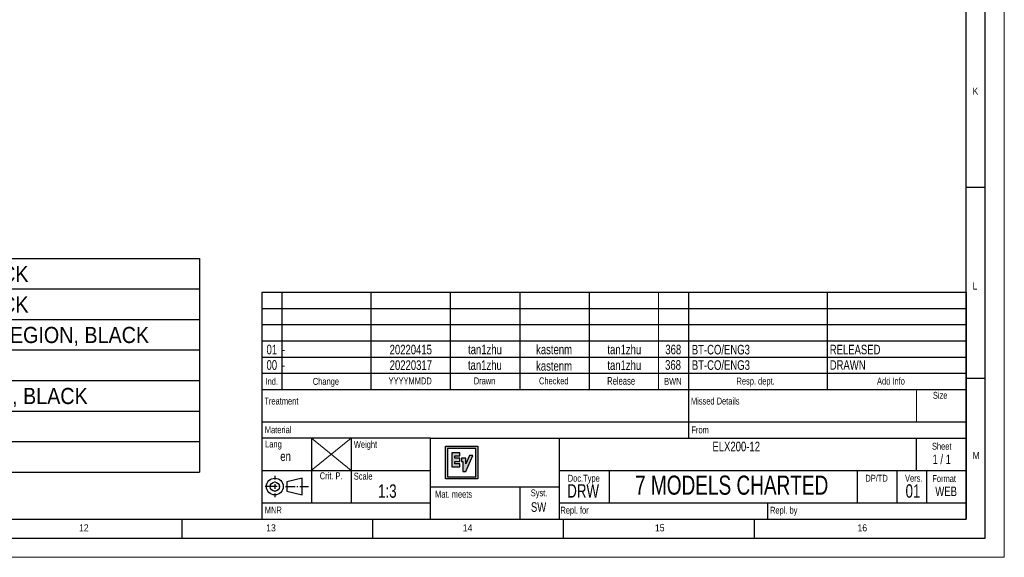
# Model space of a CAD drawing. Header units: millimetres. Extents: x 0 to 2523, y 0 to 1782.
# Tile 5 of 8: x 1749 to 2523, y 0 to 423. Entities that reach past the tile are written whole.
import ezdxf

# ---------------------------------------------------------------- set-up
doc = ezdxf.new("R2010")
doc.units = ezdxf.units.MM
doc.header["$LTSCALE"] = 3
for name, color, linetype in [('FORMAT', 7, 'Continuous'), ('OUTLINE', 179, 'Continuous'), ('SLD-0', 7, 'Continuous')]:
    doc.layers.add(name, color=color, linetype=linetype)
doc.styles.add('SLDTEXTSTYLE0', font='GOTHIC.TTF', dxfattribs={"width": 0.913})
doc.styles.add('SLDTEXTSTYLE2', font='ARIALN.TTF', dxfattribs={"width": 0.87})

# ---------------------------------------------------------------- blocks, each defined once
blk = doc.blocks.new('SW_TABLEANNOTATION_0')
at = {"layer": 'SLD-0', "color": 0}
for p, q in [((0, 0), (0, -24)), ((0, 0), (121.24, 0)), ((121.24, 0), (121.24, -24)), ((121.24, 0), (639.52, 0)), ((639.52, 0), (639.52, -24)), ((0, -24), (0, -48)), ((0, -24), (121.24, -24)), ((121.24, -24), (121.24, -48)), ((121.24, -24), (639.52, -24)), ((639.52, -24), (639.52, -48)), ((0, -48), (0, -72)), ((0, -48), (121.24, -48)), ((121.24, -48), (121.24, -72)), ((121.24, -48), (639.52, -48)), ((639.52, -48), (639.52, -72)), ((0, -72), (0, -96)), ((0, -72), (121.24, -72)), ((121.24, -72), (121.24, -96)), ((121.24, -72), (639.52, -72)), ((639.52, -72), (639.52, -96)), ((0, -96), (0, -120)), ((0, -96), (121.24, -96)), ((121.24, -96), (121.24, -120)), ((121.24, -96), (639.52, -96)), ((639.52, -96), (639.52, -120)), ((0, -120), (0, -144)), ((0, -120), (121.24, -120)), ((121.24, -120), (121.24, -144)), ((121.24, -120), (639.52, -120)), ((639.52, -120), (639.52, -144)), ((0, -144), (0, -168)), ((0, -144), (121.24, -144)), ((121.24, -144), (121.24, -168)), ((121.24, -144), (639.52, -144)), ((639.52, -144), (639.52, -168)), ((0, -168), (121.24, -168)), ((121.24, -168), (639.52, -168))]:
    blk.add_line(p, q, dxfattribs=at)
at = {"layer": 'SLD-0', "color": 0, "char_height": 12.7, "attachment_point": 1, "style": 'SLDTEXTSTYLE0'}
for s, insert in [('ELX200-12P', (15.74, -5.84)), ('12" 2-WAY POWERED SPEAKER, US CORD, BLACK', (127.24, -5.84)), ('ELX200-12P', (15.74, -29.84)), ('12" 2-WAY POWERED SPEAKER, EU CORD, BLACK', (127.24, -29.84)), ('ELX200-12P', (15.74, -53.84)), ('12" 2-WAY POWERED SPEAKER, ASIA PACIFIC REGION, BLACK', (127.24, -53.84)), ('12" 2-WAY POWERED SPEAKER, WHITE', (127.24, -77.84)), ('ELX200-12P', (15.74, -77.84)), ('ELX200-12P', (15.74, -101.84)), ('12" 2-WAY POWERED SPEAKER, GLOBAL, NO BT, BLACK', (127.24, -101.84)), ('ELX200-12', (20.74, -125.84)), ('12" 2-WAY PASSIVE SPEAKER, BLACK', (127.24, -125.84)), ('ELX200-12', (20.74, -149.84)), ('12" 2-WAY PASSIVE SPEAKER, WHITE', (127.24, -149.84))]:
    blk.add_mtext(s, dxfattribs=dict(at, insert=insert))

msp = doc.modelspace()

# ---------------------------------------------------------------- hatches: boundary and pattern name
at = {"layer": 'OUTLINE'}
h = msp.add_hatch(color=7, dxfattribs=at)
h.paths.add_polyline_path([(2109.15, 61.64), (2109.15, 87.29), (2083.5, 87.29), (2083.5, 61.64)], flags=0)
h.paths.add_polyline_path([(2085.19, 85.6), (2107.46, 85.6), (2107.46, 63.32), (2085.19, 63.32)], flags=0)
for points in [[(2094.9, 77.89), (2090.9, 77.89), (2090.9, 79.85), (2094.9, 79.85), (2094.9, 82.27), (2088.48, 82.27), (2088.48, 71.1), (2094.9, 71.1), (2094.9, 73.52), (2090.9, 73.52), (2090.9, 75.47), (2094.9, 75.47)], [(2099.71, 67.4), (2105.1, 80.06), (2102.47, 80.06), (2099.71, 73.58), (2099.71, 77.89), (2096.31, 77.89), (2096.31, 75.47), (2097.29, 75.47), (2097.29, 67.4)]]:
    msp.add_hatch(color=7, dxfattribs=at).paths.add_polyline_path(points, flags=0)

# ---------------------------------------------------------------- linework, layer by layer
at = {"color": 7, "linetype": 'Continuous', "lineweight": 18}
for p, q in [((2523, 0), (2523, 1782)), ((0, 0), (2523, 0))]:
    msp.add_line(p, q, dxfattribs=at)
at = {"layer": 'FORMAT'}
for p, q in [((2508, 15), (2508, 1767)), ((2493, 30), (2493, 1752)), ((2493, 291), (2508, 291)), ((1939.2, 208.5), (1939.2, 42.75)), ((1939.2, 208.5), (2493, 208.5)), ((1939.2, 208.5), (2493, 208.5)), ((1939.2, 208.5), (2493, 208.5)), ((1954.8, 208.5), (1954.8, 132)), ((2025, 208.5), (2025, 132)), ((2087.4, 208.5), (2087.4, 132)), ((2142, 208.5), (2142, 132)), ((2196.6, 208.5), (2196.6, 132)), ((2274.6, 208.5), (2274.6, 132)), ((2383.8, 208.5), (2383.8, 132)), ((2493, 208.5), (2493, 30)), ((1939.2, 195.75), (2493, 195.75)), ((1939.2, 195.75), (2493, 195.75)), ((2274.6, 195.75), (2274.6, 132)), ((1939.2, 183), (2493, 183)), ((1939.2, 170.25), (2493, 170.25)), ((1939.2, 157.5), (2493, 157.5)), ((1939.2, 144.75), (2493, 144.75)), ((2493, 141), (2508, 141)), ((1939.2, 132), (2493, 132)), ((2274.6, 132), (2274.6, 93.75)), ((1939.2, 106.5), (2493, 106.5)), ((2071.8, 93.75), (1939.2, 93.75)), ((1978.2, 93.75), (1978.2, 42.75)), ((2009.4, 93.75), (2009.4, 42.75)), ((2071.8, 55.5), (2071.8, 93.75)), ((2071.8, 93.75), (2173.2, 93.75)), ((2173.2, 55.5), (2173.2, 93.75)), ((2173.2, 93.75), (2493, 93.75)), ((2454, 68.25), (2454, 93.75)), ((1939.2, 68.25), (2071.8, 68.25)), ((1949.44, 64.18), (1949.44, 61.13)), ((1970.92, 62.23), (1958.92, 59.23)), ((1970.92, 49.03), (1970.92, 62.23)), ((2173.2, 68.25), (2493, 68.25)), ((2212.2, 68.25), (2212.2, 42.75)), ((2407.2, 68.25), (2407.2, 42.75)), ((2438.4, 68.25), (2438.4, 42.75)), ((2461.8, 68.25), (2461.8, 42.75)), ((1951.19, 55.63), (1941.69, 55.63)), ((1949.44, 59.69), (1949.44, 58.97)), ((1949.44, 57.53), (1949.44, 53.76)), ((1953.35, 55.63), (1952.63, 55.63)), ((1957.91, 55.63), (1965.4, 55.63)), ((1958.92, 59.23), (1958.92, 52.03)), ((1966.84, 55.63), (1967.56, 55.63)), ((1969, 55.63), (1976.01, 55.63)), ((2071.8, 30), (2071.8, 55.5)), ((2071.8, 55.5), (2173.2, 55.5)), ((2142, 55.5), (2142, 30)), ((2173.2, 30), (2173.2, 55.5)), ((1949.44, 52.32), (1949.44, 51.6)), ((1949.44, 50.16), (1949.44, 47.38)), ((1958.92, 52.03), (1970.92, 49.03)), ((1939.2, 42.75), (1939.2, 30)), ((1939.2, 42.75), (2071.8, 42.75)), ((2173.2, 42.75), (2493, 42.75)), ((2337, 30), (2337, 42.75)), ((60, 30), (2493, 30)), ((1876.5, 15), (1876.5, 30)), ((1939.2, 30), (2493, 30)), ((2026.5, 15), (2026.5, 30)), ((2176.5, 15), (2176.5, 30)), ((2326.5, 15), (2326.5, 30)), ((45, 15), (2508, 15))]:
    msp.add_line(p, q, dxfattribs=at)
at = {"layer": 'FORMAT', "lineweight": 18}
for p, q in [((2251.2, 208.5), (2251.2, 132)), ((2454, 106.5), (2454, 132)), ((1977.95, 68.25), (2009.4, 93.75)), ((1978.2, 93.75), (2009.4, 68.25))]:
    msp.add_line(p, q, dxfattribs=at)
at = {"layer": 'FORMAT', "color": 7}
for p, q in [((1949.44, 64.18), (1949.44, 61.13)), ((1970.92, 62.23), (1958.92, 59.23)), ((1970.92, 49.03), (1970.92, 62.23)), ((1951.19, 55.63), (1941.69, 55.63)), ((1949.44, 59.69), (1949.44, 58.97)), ((1949.44, 57.53), (1949.44, 53.76)), ((1953.35, 55.63), (1952.63, 55.63)), ((1957.91, 55.63), (1965.4, 55.63)), ((1958.92, 59.23), (1958.92, 52.03)), ((1966.84, 55.63), (1967.56, 55.63)), ((1969, 55.63), (1976.01, 55.63)), ((1949.44, 52.32), (1949.44, 51.6)), ((1949.44, 50.16), (1949.44, 47.38)), ((1958.92, 52.03), (1970.92, 49.03))]:
    msp.add_line(p, q, dxfattribs=at)
for radius in [6.6, 3.6]:
    msp.add_circle((1949.44, 55.63), radius, dxfattribs=at)
at = {"layer": 'FORMAT'}
for radius in [6.6, 3.6]:
    msp.add_circle((1949.44, 55.63), radius, dxfattribs=at)
at = {"layer": 'OUTLINE'}
for p, q in [((2083.5, 61.64), (2083.5, 87.29)), ((2083.5, 87.29), (2109.15, 87.29)), ((2085.19, 85.6), (2085.19, 63.32)), ((2107.46, 85.6), (2085.19, 85.6)), ((2107.46, 63.32), (2107.46, 85.6)), ((2109.15, 87.29), (2109.15, 61.64)), ((2094.9, 82.27), (2088.48, 82.27)), ((2088.48, 82.27), (2088.48, 71.1)), ((2090.9, 79.85), (2094.9, 79.85)), ((2090.9, 77.89), (2090.9, 79.85)), ((2094.9, 77.89), (2090.9, 77.89)), ((2094.9, 79.85), (2094.9, 82.27)), ((2094.9, 75.47), (2094.9, 77.89)), ((2099.71, 77.89), (2096.31, 77.89)), ((2096.31, 77.89), (2096.31, 75.47)), ((2102.47, 80.06), (2099.71, 73.58)), ((2099.71, 67.4), (2105.1, 80.06)), ((2099.71, 73.58), (2099.71, 77.89)), ((2105.1, 80.06), (2102.47, 80.06)), ((2088.48, 71.1), (2094.9, 71.1)), ((2090.9, 73.52), (2090.9, 75.47)), ((2090.9, 75.47), (2094.9, 75.47)), ((2094.9, 73.52), (2090.9, 73.52)), ((2094.9, 71.1), (2094.9, 73.52)), ((2096.31, 75.47), (2097.29, 75.47)), ((2097.29, 75.47), (2097.29, 67.4)), ((2085.19, 63.32), (2107.46, 63.32)), ((2097.29, 67.4), (2099.71, 67.4)), ((2109.15, 61.64), (2083.5, 61.64))]:
    msp.add_line(p, q, dxfattribs=at)

# ---------------------------------------------------------------- block references
at = {"layer": 'SLD-0'}
msp.add_blockref('SW_TABLEANNOTATION_0', (1250.78, 235.04), dxfattribs=at)

# ---------------------------------------------------------------- texts
at = {"layer": 'FORMAT'}
for s, insert, char_height, attachment_point, style in [('K', (2498, 369.44), 5.56, 1, 'SLDTEXTSTYLE0'), ('L', (2498, 216.13), 5.56, 1, 'SLDTEXTSTYLE0'), ('01', (1947.05, 167.17), 7.5, 2, 'SLDTEXTSTYLE2'), ('-', (1955.05, 167.17), 7.5, 1, 'SLDTEXTSTYLE2'), ('20220415', (2056.31, 167.1), 7.5, 2, 'SLDTEXTSTYLE2'), ('tan1zhu', (2114.65, 167.23), 7.5, 2, 'SLDTEXTSTYLE2'), ('kastenm', (2168.98, 167.2), 7.5, 2, 'SLDTEXTSTYLE2'), ('tan1zhu', (2224.22, 167.19), 7.5, 2, 'SLDTEXTSTYLE2'), ('368', (2262.71, 167.16), 7.5, 2, 'SLDTEXTSTYLE2'), ('BT-CO/ENG3', (2277.28, 167.07), 7.5, 1, 'SLDTEXTSTYLE2'), (' RELEASED', (2383.65, 167.14), 7.5, 1, 'SLDTEXTSTYLE2'), ('00', (1947.05, 154.98), 7.5, 2, 'SLDTEXTSTYLE2'), ('20220317', (2056.35, 154.9), 7.5, 2, 'SLDTEXTSTYLE2'), ('tan1zhu', (2114.57, 154.9), 7.5, 2, 'SLDTEXTSTYLE2'), ('kastenm', (2168.97, 154.25), 7.5, 2, 'SLDTEXTSTYLE2'), ('tan1zhu', (2224.2, 154.85), 7.5, 2, 'SLDTEXTSTYLE2'), ('368', (2262.52, 155.01), 7.5, 2, 'SLDTEXTSTYLE2'), ('BT-CO/ENG3', (2277.3, 154.94), 7.5, 1, 'SLDTEXTSTYLE2'), (' DRAWN', (2383.65, 154.98), 7.5, 1, 'SLDTEXTSTYLE2'), ('-', (1955.05, 154.98), 7.5, 1, 'SLDTEXTSTYLE2'), ('Ind.', (1947.03, 141.05), 5.4, 2, 'SLDTEXTSTYLE2'), ('Change', (1979.27, 141.05), 5.4, 1, 'SLDTEXTSTYLE2'), ('YYYYMMDD', (2038.84, 141.45), 5.4, 1, 'SLDTEXTSTYLE2'), ('Drawn', (2105.82, 141.45), 5.4, 1, 'SLDTEXTSTYLE2'), ('Checked', (2157.12, 141.45), 5.4, 1, 'SLDTEXTSTYLE2'), ('Release', (2210.75, 141.71), 6, 1, 'SLDTEXTSTYLE2'), ('BWN', (2255.51, 141.11), 5.4, 1, 'SLDTEXTSTYLE2'), ('Resp. dept.', (2312.38, 141.28), 5.4, 1, 'SLDTEXTSTYLE2'), ('Add Info', (2422.92, 141.28), 5.4, 1, 'SLDTEXTSTYLE2'), ('Treatment', (1941.16, 125.57), 5.4, 1, 'SLDTEXTSTYLE2'), ('Missed Details', (2276.56, 125.57), 5.4, 1, 'SLDTEXTSTYLE2'), ('Size', (2466.87, 130.09), 5.4, 1, 'SLDTEXTSTYLE2'), ('Material', (1941.57, 103.03), 5.4, 1, 'SLDTEXTSTYLE2'), ('From', (2276.97, 102.88), 5.4, 1, 'SLDTEXTSTYLE2'), ('Lang', (1941.78, 91.76), 5.4, 1, 'SLDTEXTSTYLE2'), ('Weight', (2011.51, 91.49), 5.4, 1, 'SLDTEXTSTYLE2'), ('ELX200-12', (2312.19, 90.9), 7.5, 2, 'SLDTEXTSTYLE2'), ('Sheet', (2473.8, 90.04), 5.4, 2, 'SLDTEXTSTYLE2'), ('1 / 1', (2473.77, 80.79), 7.5, 2, 'SLDTEXTSTYLE2'), ('M', (2498, 82.89), 5.56, 1, 'SLDTEXTSTYLE0'), ('Crit. P.', (1984.74, 66.78), 5.4, 1, 'SLDTEXTSTYLE2'), ('Scale', (2011.51, 66.52), 5.4, 1, 'SLDTEXTSTYLE2'), ('Doc.Type', (2179.76, 64.88), 5.4, 1, 'SLDTEXTSTYLE2'), ('7 MODELS CHARTED', (2308.63, 64.25), 15, 2, 'SLDTEXTSTYLE2'), ('DP/TD', (2413.76, 64.88), 5.4, 1, 'SLDTEXTSTYLE2'), ('Vers.', (2444.96, 64.88), 5.4, 1, 'SLDTEXTSTYLE2'), ('Format', (2466.36, 64.6), 5.4, 1, 'SLDTEXTSTYLE2'), ('1:3', (2037.89, 57.36), 10.5, 2, 'SLDTEXTSTYLE2'), ('DRW', (2191.82, 57.46), 10.5, 2, 'SLDTEXTSTYLE2'), ('01', (2451.18, 57.41), 10.5, 2, 'SLDTEXTSTYLE2'), ('WEB', (2477.24, 55.6), 7.5, 2, 'SLDTEXTSTYLE2'), ('Mat. meets', (2075.43, 52.31), 5.4, 1, 'SLDTEXTSTYLE2'), ('Syst.', (2150.67, 53.38), 5.4, 1, 'SLDTEXTSTYLE2'), ('MNR', (1941.51, 39.89), 5.4, 1, 'SLDTEXTSTYLE2'), ('SW', (2156.79, 43.29), 7.5, 2, 'SLDTEXTSTYLE2'), ('Repl. for', (2173.96, 39.73), 5.4, 1, 'SLDTEXTSTYLE2'), ('Repl. by', (2338.77, 39.73), 5.4, 1, 'SLDTEXTSTYLE2'), ('12', (1795.45, 25.94), 5.556, 1, 'SLDTEXTSTYLE0'), ('13', (1942.64, 25.94), 5.556, 1, 'SLDTEXTSTYLE0'), ('14', (2097.23, 25.94), 5.556, 1, 'SLDTEXTSTYLE0'), ('15', (2248.3, 25.94), 5.556, 1, 'SLDTEXTSTYLE0'), ('16', (2407.58, 25.94), 5.556, 1, 'SLDTEXTSTYLE0')]:
    msp.add_mtext(s, dxfattribs=dict(at, insert=insert, char_height=char_height, attachment_point=attachment_point, style=style))
at = {"layer": 'SLD-0', "insert": (1953.7, 83.2), "char_height": 7.5, "attachment_point": 1, "style": 'SLDTEXTSTYLE2'}
msp.add_mtext('en', dxfattribs=at)

doc.saveas('drawing.dxf')
